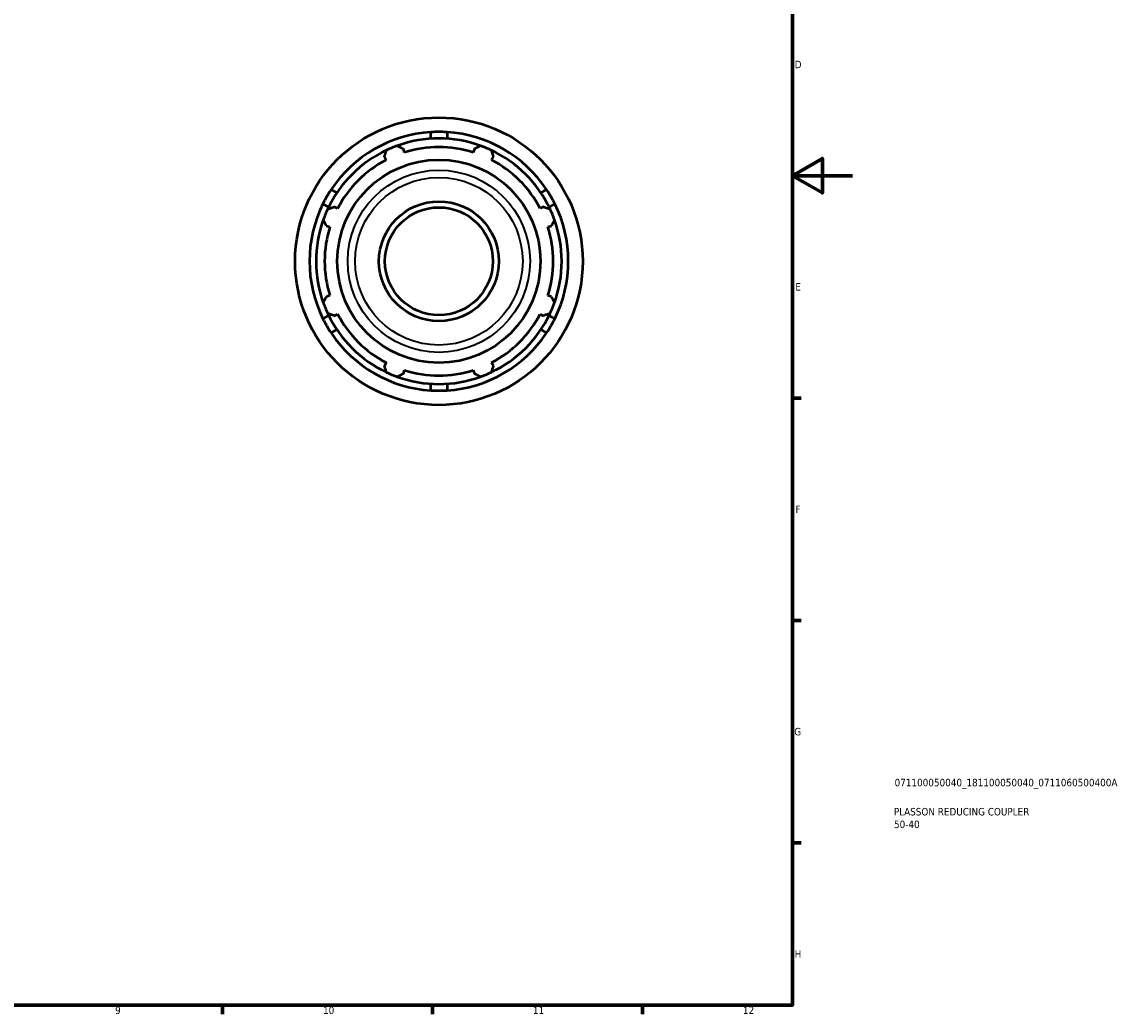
# Model space of a CAD drawing. Header units: millimetres. Extents: x -36 to 931, y 0 to 680.
# Tile 3 of 4: x 564 to 931, y 17 to 348. Entities that reach past the tile are written whole.
import ezdxf

# ---------------------------------------------------------------- set-up
doc = ezdxf.new("R2010")
doc.units = ezdxf.units.MM
for name, color, linetype, lineweight in [('Border (ISO)', 7, 'Continuous', 70), ('Title (ISO)', 7, 'Continuous', 50), ('Visible (ISO)', 7, 'Continuous', 50), ('Visible Narrow (ISO)', 7, 'Continuous', 35)]:
    doc.layers.add(name, color=color, linetype=linetype, lineweight=lineweight)
doc.styles.add('Note Text (ISO)', font='tahoma.ttf')

# ---------------------------------------------------------------- blocks, each defined once
blk = doc.blocks.new('Borders Default Border')
at = {"layer": 'Border (ISO)'}
for p, q in [((821, 222.75), (823.9, 222.75)), ((821, 148.5), (823.9, 148.5)), ((821, 74.25), (823.9, 74.25)), ((630.75, 20), (630.75, 17.1)), ((700.83, 20), (700.83, 17.1)), ((770.92, 20), (770.92, 17.1))]:
    blk.add_line(p, q, dxfattribs=at)
at = {"layer": 'Border (ISO)', "flags": 128}
for points in [[(20, 20), (20, 574), (821, 574), (821, 20), (20, 20)], [(841, 297), (821, 297), (831, 302.77), (831, 291.23), (821, 297)]]:
    blk.add_lwpolyline(points, dxfattribs=at)
at = {"layer": 'Border (ISO)', "color": 232, "true_color": 0xca0064, "char_height": 2.5, "attachment_point": 7, "style": 'Note Text (ISO)'}
for s, insert in [('D', (821.73, 332.88)), ('E', (821.94, 258.63)), ('F', (822, 184.38)), ('G', (821.61, 110.08)), ('H', (821.74, 35.88)), ('9', (594.88, 17.05)), ('10', (664.29, 17.05)), ('11', (734.37, 17.1)), ('12', (804.46, 17.1))]:
    blk.add_mtext(s, dxfattribs=dict(at, insert=insert))
blk = doc.blocks.new('Title Blocks ISO')
at = {"layer": 'Title (ISO)', "color": 232, "true_color": 0xca0064, "style": 'Note Text (ISO)'}
for tag, p in [('PART_NUMBER_001', (34.08, 73.13)), ('DESCRIPTION_001', (33.84, 63.4)), ('DESCRIPTION_002', (33.88, 59.18))]:
    blk.add_attdef(tag, p, '', height=2.5, dxfattribs=at)

msp = doc.modelspace()

# ---------------------------------------------------------------- linework, layer by layer
at = {"layer": 'Visible (ISO)'}
for p, q in [((700.23, 309.336), (700.23, 311.541)), ((705.697, 311.541), (705.697, 309.336)), ((691.498, 304.793), (691.128, 305.966)), ((714.8, 305.966), (714.43, 304.793)), ((684.789, 303.34), (685.357, 302.249)), ((720.57, 302.249), (721.138, 303.34)), ((666.993, 292.351), (668.902, 291.249)), ((737.025, 291.249), (738.934, 292.351)), ((666.169, 286.515), (664.26, 287.617)), ((669.142, 286.034), (668.051, 286.602)), ((737.876, 286.602), (736.785, 286.034)), ((741.668, 287.617), (739.758, 286.515)), ((665.425, 280.263), (666.599, 279.893)), ((739.329, 279.893), (740.502, 280.263)), ((666.599, 256.961), (665.425, 256.592)), ((740.502, 256.592), (739.329, 256.961)), ((664.26, 249.238), (666.169, 250.34)), ((668.051, 250.253), (669.142, 250.821)), ((736.785, 250.821), (737.876, 250.253)), ((739.758, 250.34), (741.668, 249.238)), ((668.902, 245.606), (666.993, 244.504)), ((738.934, 244.504), (737.025, 245.606)), ((685.357, 234.606), (684.789, 233.515)), ((691.128, 230.889), (691.498, 232.062)), ((714.43, 232.062), (714.8, 230.889)), ((721.138, 233.515), (720.57, 234.606)), ((700.23, 225.314), (700.23, 227.519)), ((705.697, 227.519), (705.697, 225.314))]:
    msp.add_line(p, q, dxfattribs=at)
for radius in [48, 33.911, 20, 18]:
    msp.add_circle((702.964, 268.427), radius, dxfattribs=at)
for radius, start, end in [(43.2, 93.62762, 146.37238), (41, 70.20802, 109.79198), (43.2, 33.62762, 86.37238), (41, 115.20802, 154.79198), (41, 109.79198, 115.20802), (38.13, 72.5, 107.5), (41, 64.79198, 70.20802), (41, 25.20802, 64.79198), (38.13, 117.5, 152.5), (38.13, 27.5, 62.5), (43.2, 153.62762, 206.37238), (43.2, 333.62762, 26.37238), (41, 154.79198, 160.20802), (41, 19.79198, 25.20802), (41, 160.20802, 199.79198), (38.13, 162.5, 197.5), (38.13, 342.5, 17.5), (41, 340.20802, 19.79198), (41, 199.79198, 205.20802), (41, 334.79198, 340.20802), (41, 205.20802, 244.79198), (38.13, 207.5, 242.5), (41, 295.20802, 334.79198), (38.13, 297.5, 332.5), (43.2, 213.62762, 266.37238), (43.2, 273.62762, 326.37238), (38.13, 252.5, 287.5), (41, 244.79198, 250.20802), (41, 250.20802, 289.79198), (41, 289.79198, 295.20802)]:
    msp.add_arc((702.964, 268.427), radius, start, end, dxfattribs=at)
for points in [[(702.964, 311.627), (702.084, 311.627), (701.167, 311.6), (700.23, 311.541)], [(705.697, 311.541), (704.761, 311.6), (703.844, 311.627), (702.964, 311.627)], [(666.993, 292.351), (666.475, 291.572), (665.993, 290.792), (665.551, 290.027)], [(740.376, 290.027), (739.934, 290.792), (739.453, 291.572), (738.934, 292.351)], [(665.551, 290.027), (665.11, 289.262), (664.676, 288.456), (664.26, 287.617)], [(741.668, 287.617), (741.252, 288.456), (740.818, 289.262), (740.376, 290.027)], [(664.26, 249.238), (664.676, 248.399), (665.11, 247.592), (665.551, 246.827)], [(665.551, 246.827), (665.993, 246.062), (666.475, 245.283), (666.993, 244.504)], [(738.934, 244.504), (739.453, 245.283), (739.934, 246.062), (740.376, 246.827)], [(740.376, 246.827), (740.818, 247.592), (741.252, 248.399), (741.668, 249.238)], [(700.23, 225.314), (701.167, 225.255), (702.084, 225.227), (702.964, 225.227)], [(702.964, 225.227), (703.844, 225.227), (704.761, 225.255), (705.697, 225.314)]]:
    msp.add_open_spline(points, degree=3, dxfattribs=at)
for points, weights in [([(684.789, 303.34), (685.138, 304.409), (685.502, 305.523)], [1.0033643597, 1.00208986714, 1]), ([(689.081, 307.005), (690.125, 306.475), (691.128, 305.966)], [1, 1.00208986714, 1.0033643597]), ([(714.8, 305.966), (715.802, 306.475), (716.847, 307.005)], [1.0033643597, 1.00208986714, 1]), ([(720.426, 305.523), (720.789, 304.409), (721.138, 303.34)], [1, 1.00208986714, 1.0033643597]), ([(665.868, 285.89), (666.982, 286.253), (668.051, 286.602)], [1, 1.00208986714, 1.0033643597]), ([(737.876, 286.602), (738.946, 286.253), (740.059, 285.89)], [1.0033643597, 1.00208986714, 1]), ([(665.425, 280.263), (664.916, 281.266), (664.386, 282.31)], [1.0033643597, 1.00208986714, 1]), ([(741.542, 282.31), (741.011, 281.266), (740.502, 280.263)], [1, 1.00208986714, 1.0033643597]), ([(664.386, 254.545), (664.916, 255.589), (665.425, 256.592)], [1, 1.00208986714, 1.0033643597]), ([(740.502, 256.592), (741.011, 255.589), (741.542, 254.545)], [1.0033643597, 1.00208986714, 1]), ([(668.051, 250.253), (666.982, 250.602), (665.868, 250.965)], [1.0033643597, 1.00208986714, 1]), ([(740.059, 250.965), (738.946, 250.602), (737.876, 250.253)], [1, 1.00208986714, 1.0033643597]), ([(685.502, 231.332), (685.138, 232.446), (684.789, 233.515)], [1, 1.00208986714, 1.0033643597]), ([(721.138, 233.515), (720.789, 232.446), (720.426, 231.332)], [1.0033643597, 1.00208986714, 1]), ([(691.128, 230.889), (690.125, 230.38), (689.081, 229.849)], [1.0033643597, 1.00208986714, 1]), ([(716.847, 229.849), (715.802, 230.38), (714.8, 230.889)], [1, 1.00208986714, 1.0033643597])]:
    msp.add_rational_spline(points, weights, degree=2, dxfattribs=at)
at = {"layer": 'Visible Narrow (ISO)'}
for radius in [30.421, 27.976]:
    msp.add_circle((702.964, 268.427), radius, dxfattribs=at)

# ---------------------------------------------------------------- block references
msp.add_blockref('Borders Default Border', (0, 0))
msp.add_blockref('Title Blocks ISO', (821, 20)).add_auto_attribs({'PART_NUMBER_001': '071100050040_181100050040_0711060500400A', 'DESCRIPTION_001': 'PLASSON REDUCING COUPLER', 'DESCRIPTION_002': '50-40'})

doc.saveas('drawing.dxf')
